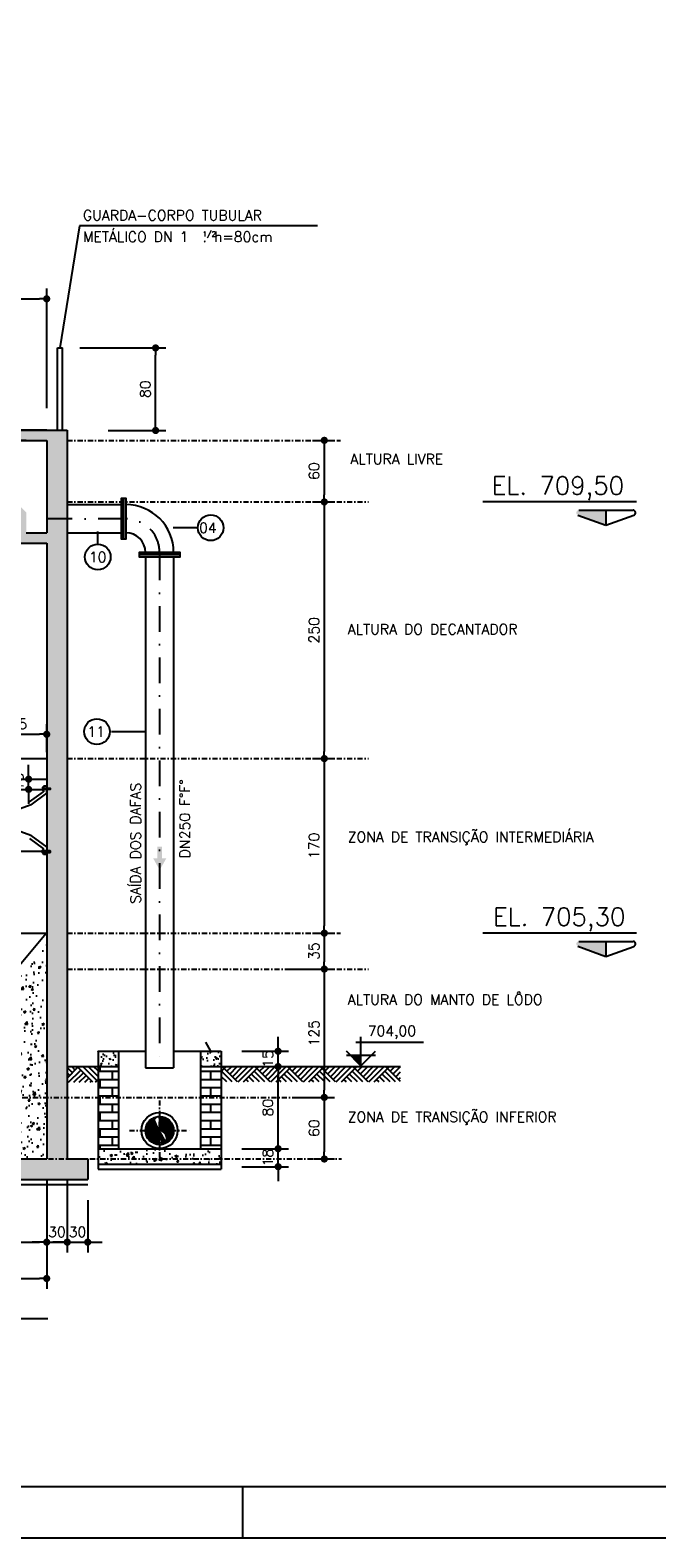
# Model space of a CAD drawing. Extents: x -5456 to -1251, y -1111 to 1859.
# Tile 6 of 24: x -3308 to -2697, y -1111 to 358. Entities that reach past the tile are written whole.
import ezdxf

# ---------------------------------------------------------------- set-up
doc = ezdxf.new("R2010")
doc.units = 0
doc.header["$LTSCALE"] = 10
doc.header["$MEASUREMENT"] = 0
doc.linetypes.add('CENTERX2', pattern=[101.6, 63.5, -12.7, 12.7, -12.7])
doc.linetypes.add('DASHDOT', pattern=[1, 0.5, -0.25, 0, -0.25])
doc.layers.get('0').update_dxf_attribs({"linetype": 'CONTINUOUS'})
doc.layers.get('DEFPOINTS').update_dxf_attribs({"linetype": 'CONTINUOUS'})
for name, color, linetype in [('BAR-PECAS', 3, 'CONTINUOUS'), ('EIXO', 7, 'DASHDOT'), ('ELEVAÇÃO', 2, 'CONTINUOUS'), ('HITA', 150, 'CONTINUOUS'), ('PADRÃO', 5, 'CONTINUOUS'), ('PAREDES', 5, 'CONTINUOUS'), ('RELAÇÀO', 2, 'CONTINUOUS')]:
    doc.layers.add(name, color=color, linetype=linetype)
doc.styles.add('ROMANS', font='romans.shx')
doc.dimstyles.new('DIM1', dxfattribs={"dimtxt": 10, "dimasz": 7, "dimexe": 10, "dimexo": 20, "dimgap": 5, "dimtad": 1, "dimdec": 0, "dimzin": 0, "dimdsep": 46, "dimtxsty": 'ROMANS', "dimblk": 'DOT', "dimblk1": 'DOT', "dimblk2": 'DOT', "dimsah": 1, "dimcen": 0, "dimclrd": 6, "dimclre": 6, "dimclrt": 2, "dimadec": 0, "dimazin": 0, "dimtfac": 1e-07, "dimtdec": 0, "dimtix": 1, "dimtmove": 2, "dimatfit": 3, "dimldrblk": 'DOT', "dimfxl": 0, "dimtolj": 1, "dimtzin": 0, "dimarcsym": 0})
pattern_1 = [(50, (0, 0), (21.517805, -1.882564), [2.25, -24.75]), (355, (0, 0), (-4.16254, 22.56576), [1.8, -19.8]), (100.4514, (1.793, -0.157), (17.35528, 20.68319), [1.9122, -21.03426]), (46.1842, (0, 6), (32.01723, -4.96557), [3.375, -37.125]), (96.6356, (2.668, 5.586), (28.03988, 29.22354), [2.8683, -31.5514]), (351.1842, (0, 6), (28.03986, 29.22356), [2.7, -29.7]), (21, (3, 4.5), (17.90721, -12.07857), [2.25, -24.75]), (326, (3, 4.5), (7.29946, 21.7545), [1.8, -19.8]), (71.4514, (4.492, 3.493), (25.20668, 9.67591), [1.9122, -21.03426]), (37.5, (0, 0), (0.364796, 9.986816), [0, -19.56, 0, -20.1, 0, -19.875]), (7.5, (0, 0), (7.892086, 11.83235), [0, -11.46, 0, -19.11, 0, -7.575]), (327.5, (-6.69, 0), (16.014673, -0.676646), [0, -7.5, 0, -23.4, 0, -31.05]), (317.5, (-9.69, 0), (17.495585, 3.00315), [0, -9.75, 0, -15.54, 0, -22.05])]

# ---------------------------------------------------------------- blocks, each defined once
blk = doc.blocks.new('DOT')
at = {"color": 0, "linetype": 'ByBlock'}
blk.add_line((-0.5, 0), (-1, 0), dxfattribs=at)
at = {"color": 0, "linetype": 'ByBlock', "const_width": 0.5}
blk.add_lwpolyline([(-0.25, 0, 1), (0.25, 0, 1)], format="xyb", close=True, dxfattribs=at)
blk = doc.blocks.new('*D129')
at = {"color": 9, "lineweight": -2}
for p, q in [((-3048.5, -681.6), (-3011.5, -681.6)), ((-3021.5, -688.6), (-3021.5, -734.6)), ((-3031.9, -741.6), (-3011.5, -741.6))]:
    blk.add_line(p, q, dxfattribs=at)
at = {"layer": 'DEFPOINTS', "color": 0}
for p in [(-3068.5, -681.6), (-3051.9, -741.6), (-3021.5, -741.6)]:
    blk.add_point(p, dxfattribs=at)
at = {"color": 9, "lineweight": -2, "xscale": 7, "yscale": 7, "zscale": 7}
for p, rotation in [((-3021.5, -681.6), 90), ((-3021.5, -741.6), 270)]:
    blk.add_blockref('DOT', p, dxfattribs=dict(at, rotation=rotation))
at = {"color": 3, "insert": (-3031.5, -711.6), "char_height": 10, "attachment_point": 5, "rotation": 90, "style": 'ROMANS'}
blk.add_mtext('\\A1;60', dxfattribs=at)
blk = doc.blocks.new('_DOT')
at = {"color": 0, "linetype": 'ByBlock'}
blk.add_line((-0.5, 0), (-1, 0), dxfattribs=at)
at = {"color": 0, "linetype": 'ByBlock', "const_width": 0.5}
blk.add_lwpolyline([(-0.25, 0, 1), (0.25, 0, 1)], format="xyb", close=True, dxfattribs=at)
blk = doc.blocks.new('*D134')
at = {"color": 9, "lineweight": -2}
for p, q in [((-3992, -788.3), (-3992, -868)), ((-3292, -788.3), (-3292, -868)), ((-3985, -858), (-3299, -858))]:
    blk.add_line(p, q, dxfattribs=at)
at = {"layer": 'DEFPOINTS', "color": 0}
for p in [(-3992, -768.3), (-3292, -768.3), (-3292, -858)]:
    blk.add_point(p, dxfattribs=at)
at = {"color": 9, "lineweight": -2, "xscale": 7, "yscale": 7, "zscale": 7, "rotation": 180}
blk.add_blockref('DOT', (-3992, -858), dxfattribs=at)
at = {"color": 9, "lineweight": -2, "xscale": 7, "yscale": 7, "zscale": 7}
blk.add_blockref('DOT', (-3292, -858), dxfattribs=at)
at = {"color": 3, "insert": (-3642, -848), "char_height": 10, "attachment_point": 5, "style": 'ROMANS'}
blk.add_mtext('\\A1;700', dxfattribs=at)
blk = doc.blocks.new('*D135')
at = {"color": 9, "lineweight": -2}
for p, q in [((-3477, -761.6), (-3477, -832.6)), ((-3292, -761.6), (-3292, -832.6)), ((-3470, -822.6), (-3299, -822.6))]:
    blk.add_line(p, q, dxfattribs=at)
at = {"layer": 'DEFPOINTS', "color": 0}
for p in [(-3477, -741.6), (-3292, -741.6), (-3292, -822.6)]:
    blk.add_point(p, dxfattribs=at)
at = {"color": 9, "lineweight": -2, "xscale": 7, "yscale": 7, "zscale": 7, "rotation": 180}
blk.add_blockref('DOT', (-3477, -822.6), dxfattribs=at)
at = {"color": 9, "lineweight": -2, "xscale": 7, "yscale": 7, "zscale": 7}
blk.add_blockref('DOT', (-3292, -822.6), dxfattribs=at)
at = {"color": 3, "insert": (-3384.5, -812.6), "char_height": 10, "attachment_point": 5, "style": 'ROMANS'}
blk.add_mtext('\\A1;185', dxfattribs=at)
blk = doc.blocks.new('*D145')
at = {"color": 9, "lineweight": -2}
for p, q in [((-3031.9, -101.6), (-3011.5, -101.6)), ((-3021.5, -108.6), (-3021.5, -344.6)), ((-3031.9, -351.6), (-3011.5, -351.6))]:
    blk.add_line(p, q, dxfattribs=at)
at = {"layer": 'DEFPOINTS', "color": 0}
for p in [(-3051.9, -101.6), (-3051.9, -351.6), (-3021.5, -351.6)]:
    blk.add_point(p, dxfattribs=at)
at = {"color": 9, "lineweight": -2, "xscale": 7, "yscale": 7, "zscale": 7}
for p, rotation in [((-3021.5, -101.6), 90), ((-3021.5, -351.6), 270)]:
    blk.add_blockref('DOT', p, dxfattribs=dict(at, rotation=rotation))
at = {"color": 3, "insert": (-3031.5, -226.6), "char_height": 10, "attachment_point": 5, "rotation": 90, "style": 'ROMANS'}
blk.add_mtext('\\A1;250', dxfattribs=at)
blk = doc.blocks.new('*D148')
at = {"color": 9, "lineweight": -2}
for p, q in [((-3031.9, -351.6), (-3011.5, -351.6)), ((-3021.5, -358.6), (-3021.5, -514.6)), ((-3031.9, -521.6), (-3011.5, -521.6))]:
    blk.add_line(p, q, dxfattribs=at)
at = {"layer": 'DEFPOINTS', "color": 0}
for p in [(-3051.9, -351.6), (-3051.9, -521.6), (-3021.5, -521.6)]:
    blk.add_point(p, dxfattribs=at)
at = {"color": 9, "lineweight": -2, "xscale": 7, "yscale": 7, "zscale": 7}
for p, rotation in [((-3021.5, -351.6), 90), ((-3021.5, -521.6), 270)]:
    blk.add_blockref('DOT', p, dxfattribs=dict(at, rotation=rotation))
at = {"color": 3, "insert": (-3031.5, -436.6), "char_height": 10, "attachment_point": 5, "rotation": 90, "style": 'ROMANS'}
blk.add_mtext('\\A1;170', dxfattribs=at)
blk = doc.blocks.new('*D150')
at = {"color": 9, "lineweight": -2}
for p, q in [((-3054.5, -556.6), (-3011.5, -556.6)), ((-3021.5, -563.6), (-3021.5, -674.6)), ((-3048.5, -681.6), (-3011.5, -681.6))]:
    blk.add_line(p, q, dxfattribs=at)
at = {"layer": 'DEFPOINTS', "color": 0}
for p in [(-3074.5, -556.6), (-3068.5, -681.6), (-3021.5, -681.6)]:
    blk.add_point(p, dxfattribs=at)
at = {"color": 9, "lineweight": -2, "xscale": 7, "yscale": 7, "zscale": 7}
for p, rotation in [((-3021.5, -556.6), 90), ((-3021.5, -681.6), 270)]:
    blk.add_blockref('DOT', p, dxfattribs=dict(at, rotation=rotation))
at = {"color": 3, "insert": (-3031.5, -619.1), "char_height": 10, "attachment_point": 5, "rotation": 90, "style": 'ROMANS'}
blk.add_mtext('\\A1;125', dxfattribs=at)
blk = doc.blocks.new('*D151')
at = {"color": 9, "lineweight": -2}
for p, q in [((-3031.9, -521.6), (-3011.5, -521.6)), ((-3021.5, -528.6), (-3021.5, -549.6)), ((-3054.5, -556.6), (-3011.5, -556.6))]:
    blk.add_line(p, q, dxfattribs=at)
at = {"layer": 'DEFPOINTS', "color": 0}
for p in [(-3051.9, -521.6), (-3074.5, -556.6), (-3021.5, -556.6)]:
    blk.add_point(p, dxfattribs=at)
at = {"color": 9, "lineweight": -2, "xscale": 7, "yscale": 7, "zscale": 7}
for p, rotation in [((-3021.5, -521.6), 90), ((-3021.5, -556.6), 270)]:
    blk.add_blockref('DOT', p, dxfattribs=dict(at, rotation=rotation))
at = {"color": 3, "insert": (-3031.5, -539.1), "char_height": 10, "attachment_point": 5, "rotation": 90, "style": 'ROMANS'}
blk.add_mtext('\\A1;35', dxfattribs=at)
blk = doc.blocks.new('*D153')
at = {"color": 9, "lineweight": -2}
for p, q in [((-3309.6, -364.6), (-3309.6, -357.6)), ((-3322.2, -371.5), (-3319.6, -371.5)), ((-3322.2, -381.6), (-3319.6, -381.6)), ((-3309.6, -381.6), (-3309.6, -371.6)), ((-3309.6, -388.6), (-3309.6, -395.6))]:
    blk.add_line(p, q, dxfattribs=at)
at = {"layer": 'DEFPOINTS', "color": 0}
for p in [(-3309.6, -371.6), (-3302.2, -371.6), (-3302.2, -381.6)]:
    blk.add_point(p, dxfattribs=at)
at = {"color": 9, "lineweight": -2, "xscale": 7, "yscale": 7, "zscale": 7}
for p, rotation in [((-3309.6, -371.6), 269.9313088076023), ((-3309.6, -381.6), 89.93130880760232)]:
    blk.add_blockref('DOT', p, dxfattribs=dict(at, rotation=rotation))
at = {"color": 3, "insert": (-3319.6, -374.1), "char_height": 10, "attachment_point": 5, "rotation": 89.9313, "style": 'ROMANS'}
blk.add_mtext('\\A1;10', dxfattribs=at)
blk = doc.blocks.new('*D159')
at = {"color": 9, "lineweight": -2}
for p, q in [((-3347, -345.3), (-3347, -317.9)), ((-3292, -345.3), (-3292, -317.9)), ((-3340, -327.9), (-3299, -327.9))]:
    blk.add_line(p, q, dxfattribs=at)
at = {"layer": 'DEFPOINTS', "color": 0}
for p in [(-3292, -327.9), (-3347, -365.3), (-3292, -365.3)]:
    blk.add_point(p, dxfattribs=at)
at = {"color": 9, "lineweight": -2, "xscale": 7, "yscale": 7, "zscale": 7, "rotation": 180}
blk.add_blockref('DOT', (-3347, -327.9), dxfattribs=at)
at = {"color": 9, "lineweight": -2, "xscale": 7, "yscale": 7, "zscale": 7}
blk.add_blockref('DOT', (-3292, -327.9), dxfattribs=at)
at = {"color": 3, "insert": (-3319.5, -317.9), "char_height": 10, "attachment_point": 5, "style": 'ROMANS'}
blk.add_mtext('\\A1;55', dxfattribs=at)
blk = doc.blocks.new('*D161')
at = {"color": 9, "lineweight": -2}
for p, q in [((-3259.6, 48.4), (-3175.9, 48.4)), ((-3185.9, -25), (-3185.9, 41.4)), ((-3232.1, -32), (-3175.9, -32))]:
    blk.add_line(p, q, dxfattribs=at)
at = {"layer": 'DEFPOINTS', "color": 0}
for p in [(-3279.6, 48.4), (-3185.9, 48.4), (-3252.1, -32)]:
    blk.add_point(p, dxfattribs=at)
at = {"color": 9, "lineweight": -2, "xscale": 7, "yscale": 7, "zscale": 7}
for p, rotation in [((-3185.9, 48.4), 90), ((-3185.9, -32), 270)]:
    blk.add_blockref('DOT', p, dxfattribs=dict(at, rotation=rotation))
at = {"color": 3, "insert": (-3195.9, 8.2), "char_height": 10, "attachment_point": 5, "rotation": 90, "style": 'ROMANS'}
blk.add_mtext('\\A1;80', dxfattribs=at)
blk = doc.blocks.new('*D162')
at = {"color": 9, "lineweight": -2}
for p, q in [((-3387.2, -24.6), (-3387.2, -17.6)), ((-3292, -31.6), (-3397.2, -31.6)), ((-3312, -41.6), (-3397.2, -41.6)), ((-3387.2, -31.6), (-3387.2, -41.6)), ((-3387.2, -48.6), (-3387.2, -55.6))]:
    blk.add_line(p, q, dxfattribs=at)
at = {"layer": 'DEFPOINTS', "color": 0}
for p in [(-3387.2, -41.6), (-3292, -41.6), (-3272, -31.6)]:
    blk.add_point(p, dxfattribs=at)
at = {"color": 9, "lineweight": -2, "xscale": 7, "yscale": 7, "zscale": 7}
for p, rotation in [((-3387.2, -31.6), 270), ((-3387.2, -41.6), 90)]:
    blk.add_blockref('DOT', p, dxfattribs=dict(at, rotation=rotation))
at = {"color": 3, "insert": (-3397.2, -20.7), "char_height": 10, "attachment_point": 5, "rotation": 90, "style": 'ROMANS'}
blk.add_mtext('\\A1;15', dxfattribs=at)
blk = doc.blocks.new('*D163')
at = {"color": 9, "lineweight": -2}
for p, q in [((-3512, 54.8), (-3512, 106.2)), ((-3292, -10.2), (-3292, 106.2)), ((-3505, 96.2), (-3299, 96.2))]:
    blk.add_line(p, q, dxfattribs=at)
at = {"layer": 'DEFPOINTS', "color": 0}
for p in [(-3292, 96.2), (-3512, 34.8), (-3292, -30.2)]:
    blk.add_point(p, dxfattribs=at)
at = {"color": 9, "lineweight": -2, "xscale": 7, "yscale": 7, "zscale": 7, "rotation": 180}
blk.add_blockref('DOT', (-3512, 96.2), dxfattribs=at)
at = {"color": 9, "lineweight": -2, "xscale": 7, "yscale": 7, "zscale": 7}
blk.add_blockref('DOT', (-3292, 96.2), dxfattribs=at)
at = {"color": 3, "insert": (-3402, 106.2), "char_height": 10, "attachment_point": 5, "style": 'ROMANS'}
blk.add_mtext('\\A1;220', dxfattribs=at)
blk = doc.blocks.new('*D165')
at = {"color": 9, "lineweight": -2}
for p, q in [((-3031.9, -41.6), (-3011.5, -41.6)), ((-3021.5, -48.6), (-3021.5, -94.6)), ((-3031.9, -101.6), (-3011.5, -101.6))]:
    blk.add_line(p, q, dxfattribs=at)
at = {"layer": 'DEFPOINTS', "color": 0}
for p in [(-3051.9, -41.6), (-3051.9, -101.6), (-3021.5, -101.6)]:
    blk.add_point(p, dxfattribs=at)
at = {"color": 9, "lineweight": -2, "xscale": 7, "yscale": 7, "zscale": 7}
for p, rotation in [((-3021.5, -41.6), 90), ((-3021.5, -101.6), 270)]:
    blk.add_blockref('DOT', p, dxfattribs=dict(at, rotation=rotation))
at = {"color": 3, "insert": (-3031.5, -71.6), "char_height": 10, "attachment_point": 5, "rotation": 90, "style": 'ROMANS'}
blk.add_mtext('\\A1;60', dxfattribs=at)
blk = doc.blocks.new('*D154')
at = {"color": 9, "lineweight": -2}
for p, q in [((-3066.5, -724.6), (-3066.5, -717.6)), ((-3102, -731.6), (-3056.5, -731.6)), ((-3066.5, -749.1), (-3066.5, -731.6)), ((-3102, -749.1), (-3056.5, -749.1)), ((-3066.5, -756.1), (-3066.5, -763.1))]:
    blk.add_line(p, q, dxfattribs=at)
at = {"layer": 'DEFPOINTS', "color": 0}
for p in [(-3122, -731.6), (-3066.5, -731.6), (-3122, -749.1)]:
    blk.add_point(p, dxfattribs=at)
at = {"color": 9, "lineweight": -2, "xscale": 7, "yscale": 7, "zscale": 7}
for p, rotation in [((-3066.5, -731.6), 270), ((-3066.5, -749.1), 90)]:
    blk.add_blockref('DOT', p, dxfattribs=dict(at, rotation=rotation))
at = {"color": 3, "insert": (-3076.5, -740.3), "char_height": 10, "attachment_point": 5, "rotation": 90, "style": 'ROMANS'}
blk.add_mtext('\\A1;18', dxfattribs=at)
blk = doc.blocks.new('*D155')
at = {"color": 9, "lineweight": -2}
for p, q in [((-3102, -651.6), (-3056.5, -651.6)), ((-3066.5, -724.6), (-3066.5, -658.6)), ((-3102, -731.6), (-3056.5, -731.6))]:
    blk.add_line(p, q, dxfattribs=at)
at = {"layer": 'DEFPOINTS', "color": 0}
for p in [(-3122, -651.6), (-3066.5, -651.6), (-3122, -731.6)]:
    blk.add_point(p, dxfattribs=at)
at = {"color": 9, "lineweight": -2, "xscale": 7, "yscale": 7, "zscale": 7}
for p, rotation in [((-3066.5, -651.6), 90), ((-3066.5, -731.6), 270)]:
    blk.add_blockref('DOT', p, dxfattribs=dict(at, rotation=rotation))
at = {"color": 3, "insert": (-3076.5, -691.6), "char_height": 10, "attachment_point": 5, "rotation": 90, "style": 'ROMANS'}
blk.add_mtext('\\A1;80', dxfattribs=at)
blk = doc.blocks.new('*D156')
at = {"color": 9, "lineweight": -2}
for p, q in [((-3066.5, -629.6), (-3066.5, -622.6)), ((-3102, -636.6), (-3056.5, -636.6)), ((-3066.5, -651.6), (-3066.5, -636.6)), ((-3102, -651.6), (-3056.5, -651.6)), ((-3066.5, -658.6), (-3066.5, -665.6))]:
    blk.add_line(p, q, dxfattribs=at)
at = {"layer": 'DEFPOINTS', "color": 0}
for p in [(-3122, -636.6), (-3066.5, -636.6), (-3122, -651.6)]:
    blk.add_point(p, dxfattribs=at)
at = {"color": 9, "lineweight": -2, "xscale": 7, "yscale": 7, "zscale": 7}
for p, rotation in [((-3066.5, -636.6), 270), ((-3066.5, -651.6), 90)]:
    blk.add_blockref('DOT', p, dxfattribs=dict(at, rotation=rotation))
at = {"color": 3, "insert": (-3076.5, -644.1), "char_height": 10, "attachment_point": 5, "rotation": 90, "style": 'ROMANS'}
blk.add_mtext('\\A1;15', dxfattribs=at)
blk = doc.blocks.new('*D175')
at = {"color": 9, "lineweight": -2}
for p, q in [((-3292, -761.6), (-3292, -832.6)), ((-3272, -761.6), (-3272, -832.6)), ((-3299, -822.6), (-3306, -822.6)), ((-3292, -822.6), (-3272, -822.6)), ((-3265, -822.6), (-3258, -822.6))]:
    blk.add_line(p, q, dxfattribs=at)
at = {"layer": 'DEFPOINTS', "color": 0}
for p in [(-3292, -741.6), (-3272, -741.6), (-3272, -822.6)]:
    blk.add_point(p, dxfattribs=at)
at = {"color": 9, "lineweight": -2, "xscale": 7, "yscale": 7, "zscale": 7}
blk.add_blockref('DOT', (-3292, -822.6), dxfattribs=at)
at = {"color": 9, "lineweight": -2, "xscale": 7, "yscale": 7, "zscale": 7, "rotation": 180}
blk.add_blockref('DOT', (-3272, -822.6), dxfattribs=at)
at = {"color": 3, "insert": (-3282, -812.6), "char_height": 10, "attachment_point": 5, "style": 'ROMANS'}
blk.add_mtext('\\A1;30', dxfattribs=at)
blk = doc.blocks.new('*D176')
at = {"color": 9, "lineweight": -2}
for p, q in [((-3272, -781.6), (-3272, -832.6)), ((-3252, -781.6), (-3252, -832.6)), ((-3279, -822.6), (-3286, -822.6)), ((-3272, -822.6), (-3252, -822.6)), ((-3245, -822.6), (-3238, -822.6))]:
    blk.add_line(p, q, dxfattribs=at)
at = {"layer": 'DEFPOINTS', "color": 0}
for p in [(-3272, -761.6), (-3252, -761.6), (-3252, -822.6)]:
    blk.add_point(p, dxfattribs=at)
at = {"color": 9, "lineweight": -2, "xscale": 7, "yscale": 7, "zscale": 7}
blk.add_blockref('DOT', (-3272, -822.6), dxfattribs=at)
at = {"color": 9, "lineweight": -2, "xscale": 7, "yscale": 7, "zscale": 7, "rotation": 180}
blk.add_blockref('DOT', (-3252, -822.6), dxfattribs=at)
at = {"color": 3, "insert": (-3262, -812.6), "char_height": 10, "attachment_point": 5, "style": 'ROMANS'}
blk.add_mtext('\\A1;30', dxfattribs=at)

msp = doc.modelspace()

# ---------------------------------------------------------------- hatches: boundary and pattern name
at = {"linetype": 'Continuous'}
h = msp.add_hatch(dxfattribs=at)
h.set_pattern_fill('AR-CONC', color=9, scale=3, style=0)
h.set_pattern_definition(pattern_1)
h.paths.add_polyline_path([(-3992, -442.6), (-3995.1, -442.6), (-3995.1, -441.3), (-3992, -441.3), (-3992, -423.8), (-4012, -427.5), (-4012, -631.6), (-4002.1, -631.6), (-4002.1, -625.6), (-4000.2, -625.6), (-4000.2, -631.6), (-3992, -631.6)])
h.paths.add_polyline_path([(-3992, -651.6), (-4000.2, -651.6), (-4000.2, -657.6), (-4002.1, -657.6), (-4002.1, -651.6), (-4012, -651.6), (-4012, -741.6), (-4032, -741.6), (-4032, -761.6), (-3758.9, -761.6), (-3762.1, -753.8, -0.538906), (-3807.5, -741.6), (-3992, -741.6)])
h.paths.add_polyline_path([(-3252, -741.6), (-3401.4, -741.6), (-3487.7, -741.6), (-3487.7, -745.9), (-3489.2, -745.9), (-3489.2, -741.6), (-3641.1, -741.6), (-3641.1, -745.9), (-3642.6, -745.9), (-3642.6, -741.6), (-3754, -741.6, -0.132437), (-3762.1, -753.8), (-3758.9, -761.6), (-3252, -761.6)])
h.paths.add_polyline_path([(-3272, -681.6), (-3292, -681.6), (-3292, -721.6), (-3292, -741.6), (-3272, -741.6)])
h.paths.add_polyline_path([(-3272, -117.9), (-3292, -117.9), (-3292, -131.6), (-3312, -131.6), (-3312, -111.6), (-3322, -101.6), (-3322, -141.6), (-3292, -141.6), (-3292, -380.4), (-3288.5, -380.4), (-3288.5, -381.8), (-3292, -381.8), (-3292, -441.5), (-3288.5, -441.5), (-3288.5, -442.9), (-3292, -442.9), (-3292, -681.6), (-3272, -681.6)])
h.paths.add_polyline_path([(-3272, -31.6), (-3477.3, -31.6), (-3477.3, -31.6), (-3477.3, -31.6), (-3767, -31.6), (-3762.2, -41.6), (-3292, -41.6), (-3292, -117.9), (-3272, -117.9)])
h.paths.add_polyline_path([(-3767, -31.6), (-4012, -31.6), (-4012, -48.8), (-3992, -71.1), (-3992, -41.6), (-3762.2, -41.6)])
h.paths.add_polyline_path([(-3992, -71.1), (-4012, -48.8), (-4012, -304.6), (-4001.1, -329.4, -0.06849), (-3992, -322.3), (-3992, -141.6), (-3962, -141.6), (-3962, -104.4), (-3963.3, -102.9), (-3972, -111.6), (-3972, -131.6), (-3992, -131.6)])
h.paths.add_polyline_path([(-4012, -304.6), (-4012, -349.5, -0.137731), (-4001.1, -329.4)])
h.paths.add_polyline_path([(-3992, -395.4, -0.208186), (-4012, -368.3), (-4012, -427.5), (-3992, -423.8)])
msp.add_hatch(color=1, dxfattribs=at).paths.add_polyline_path([(-3184.1, -448.9), (-3188.2, -448.9), (-3181.9, -460), (-3175.5, -448.9), (-3179.6, -448.9), (-3179.6, -437.4), (-3184.1, -437.4)])
h = msp.add_hatch(dxfattribs=at)
h.set_pattern_fill('AR-CONC', color=9, scale=3, style=0)
h.set_pattern_definition([(50, (3943.575, -298.162), (21.517805, -1.882564), [2.25, -24.75]), (355, (3943.575, -298.162), (-4.16254, 22.565764), [1.8, -19.8]), (100.4514, (3945.368, -298.318), (17.35528, 20.683186), [1.912206, -21.034263]), (46.1842, (3943.575, -292.162), (32.01723, -4.96557), [3.375, -37.125]), (96.6356, (3946.243, -292.575), (28.03988, 29.22354), [2.86831, -31.55139]), (351.1842, (3943.575, -292.16), (28.03986, 29.22356), [2.7, -29.7]), (21, (3946.575, -293.662), (17.90721, -12.078567), [2.25, -24.75]), (326, (3946.575, -293.662), (7.29946, 21.7545), [1.8, -19.8]), (71.4514, (3948.067, -294.668), (25.20668, 9.675915), [1.912206, -21.034263]), (37.5, (3943.575, -298.1616), (0.364796, 9.986816), [0, -19.56, 0, -20.1, 0, -19.875]), (7.5, (3943.575, -298.162), (7.892086, 11.832351), [0, -11.46, 0, -19.11, 0, -7.575]), (327.5, (3936.885, -298.1616), (16.014673, -0.676646), [0, -7.5, 0, -23.4, 0, -31.05]), (317.5, (3933.885, -298.162), (17.495585, 3.00315), [0, -9.75, 0, -15.54, 0, -22.05])])
h.paths.add_polyline_path([(-3292, -531.6), (-3467, -740.2), (-3467, -741.6), (-3292, -741.6)])
h.paths.add_polyline_path([(-3384.3, -688.9), (-3373.7, -711.6), (-3387.3, -717.9), (-3397.9, -695.3)], flags=24)
h = msp.add_hatch(dxfattribs=at)
h.set_pattern_fill('AR-CONC', color=9, scale=2, style=0)
h.set_pattern_definition([(50, (0, 0), (14.345204, -1.255043), [1.5, -16.5]), (355, (0, 0), (-2.775027, 15.04384), [1.2, -13.2]), (100.4514, (1.195, -0.105), (11.57019, 13.78879), [1.274804, -14.02284]), (46.1842, (0, 4), (21.34482, -3.31038), [2.25, -24.75]), (96.6356, (1.779, 3.724), (18.69325, 19.48236), [1.9122, -21.03426]), (351.1842, (0, 4), (18.69324, 19.48237), [1.8, -19.8]), (21, (2, 3), (11.93814, -8.052378), [1.5, -16.5]), (326, (2, 3), (4.866307, 14.503), [1.2, -13.2]), (71.4514, (2.995, 2.329), (16.80445, 6.45061), [1.274804, -14.02284]), (37.5, (0, 0), (0.243197, 6.657877), [0, -13.04, 0, -13.4, 0, -13.25]), (7.5, (0, 0), (5.26139, 7.888234), [0, -7.64, 0, -12.74, 0, -5.05]), (327.5, (-4.46, 0), (10.676449, -0.4510974), [0, -5, 0, -15.6, 0, -20.7]), (317.5, (-6.46, 0), (11.663723, 2.0021), [0, -6.5, 0, -10.36, 0, -14.7])])
h.paths.add_polyline_path([(-3142, -636.6), (-3142, -651.6), (-3122, -651.6), (-3122, -636.6)])
h.paths.add_polyline_path([(-3242, -636.6), (-3242, -651.6), (-3222, -651.6), (-3222, -636.6)])
h = msp.add_hatch()
h.set_pattern_fill('ANSI31', scale=0.6, style=0)
h.set_pattern_definition([(45, (494.19022, 2620.11785), (-0.0530330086, 0.0530330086), [])])
edge = h.paths.add_edge_path(flags=17)
edge.add_ellipse((-3182, -707.1), major_axis=(-0.7, -6.82), ratio=0.926171, start_angle=186.3401, end_angle=364.5486, ccw=False)
edge.add_arc((-3182, -713.9), 13.7, 113.3804, 180)
edge.add_line((-3195.7, -713.9), (-3182.2, -713.9))
edge = h.paths.add_edge_path()
edge.add_arc((-3182, -713.9), 13.7, 180, 270)
edge.add_line((-3182, -727.6), (-3182, -714.1))
edge.add_ellipse((-3182, -707.1), major_axis=(-0.7, -6.82), ratio=0.926171, start_angle=186.3401, end_angle=364.5486)
edge.add_line((-3182.2, -713.9), (-3195.7, -713.9))
edge = h.paths.add_edge_path()
edge.add_arc((-3182, -713.9), 13.7, 0, 90)
edge.add_line((-3182, -700.2), (-3182, -713.9))
edge.add_ellipse((-3181.9, -720.8), major_axis=(-4.88, 5.18), ratio=0.923839, start_angle=154.5755, end_angle=315.3229, ccw=False)
edge.add_arc((-3182, -713.9), 13.7, 301.277, 360)
h = msp.add_hatch(dxfattribs=at)
h.set_pattern_fill('AR-CONC', color=9, scale=3, style=0)
h.set_pattern_definition(pattern_1)
h.paths.add_polyline_path([(-3182, -731.6), (-3182, -741.6), (-3122, -741.6), (-3122, -731.6)])
h.paths.add_polyline_path([(-3122, -746.6), (-3122, -741.6), (-3242, -741.6), (-3242, -746.6)])
h.paths.add_polyline_path([(-3182, -741.6), (-3182, -731.6), (-3242, -731.6), (-3242, -741.6)])
at = {"layer": 'BAR-PECAS'}
h = msp.add_hatch(dxfattribs=at)
h.set_pattern_fill('AR-BRSTD', color=9, scale=3, style=0)
h.paths.add_polyline_path([(-3122, -681.6), (-3142, -681.6), (-3142, -731.6), (-3122, -731.6)])
h.paths.add_polyline_path([(-3222, -681.6), (-3242, -681.6), (-3242, -731.6), (-3222, -731.6)])
h.paths.add_polyline_path([(-3222, -651.6), (-3242, -651.6), (-3242, -681.6), (-3222, -681.6)])
h.paths.add_polyline_path([(-3122, -651.6), (-3142, -651.6), (-3142, -681.6), (-3122, -681.6)])
at = {"layer": 'ELEVAÇÃO'}
msp.add_hatch(color=256, dxfattribs=at).paths.add_polyline_path([(-2985.8, -640.7), (-2995.9, -640.7), (-2985.8, -650.8)])
at = {"layer": 'PAREDES'}
h = msp.add_hatch(dxfattribs=at)
h.set_pattern_fill('AR-PARQ1', color=9, scale=1.875, angle=45, style=0)
h.paths.add_polyline_path([(-3272, -651.6), (-3272, -666.9), (-3242, -666.9), (-3242, -651.6)])
h = msp.add_hatch(dxfattribs=at)
h.set_pattern_fill('AR-PARQ1', color=9, scale=1.875, angle=45, style=0)
h.set_pattern_definition([(135, (953.903, 3833.013), (-31.819805, 3e-15), [22.5, -22.5]), (135, (956.555, 3835.665), (-31.819805, 3e-15), [22.5, -22.5]), (135, (959.206, 3838.317), (-31.819805, 3e-15), [22.5, -22.5]), (135, (961.858, 3840.968), (-31.819805, 3e-15), [22.5, -22.5]), (135, (964.51, 3843.62), (-31.819805, 3e-15), [22.5, -22.5]), (135, (967.161, 3846.272), (-31.819805, 3e-15), [22.5, -22.5]), (135, (969.813, 3848.923), (-31.819805, 3e-15), [22.5, -22.5]), (45, (937.993, 3848.923), (31.819805, -3e-15), [22.5, -22.5]), (45, (935.342, 3851.575), (31.819805, -3e-15), [22.5, -22.5]), (45, (932.69, 3854.227), (31.819805, -3e-15), [22.5, -22.5]), (45, (930.038, 3856.878), (31.819805, -3e-15), [22.5, -22.5]), (45, (927.387, 3859.53), (31.819805, -3e-15), [22.5, -22.5]), (45, (924.735, 3862.182), (31.819805, -3e-15), [22.5, -22.5]), (45, (922.083, 3864.833), (31.819805, -3e-15), [22.5, -22.5])])
h.paths.add_polyline_path([(-3122, -651.6), (-3122, -666.6), (-2947.2, -666.6), (-2947.2, -651.6)])
at = {"layer": 'RELAÇÀO', "ltscale": 0.2}
for points in [[(-2747.1, -109.6), (-2747.1, -124.2), (-2774.3, -114.4, -0.841128), (-2773.5, -109.6)], [(-2747.1, -529.6), (-2747.1, -544.2), (-2774.3, -534.4, -0.841128), (-2773.5, -529.6)]]:
    msp.add_hatch(color=2, dxfattribs=at).paths.add_polyline_path(points)

# ---------------------------------------------------------------- linework, layer by layer
at = {"color": 9}
for p, q in [((-3260, 167.2), (-3279.1, 48.4)), ((-3028.1, 167.2), (-3260, 167.2)), ((-3242.2, -142.7), (-3242.2, -130.4)), ((-3144.7, -126.8), (-3168.7, -126.8)), ((-3228.7, -325.3), (-3195.7, -325.3)), ((-3132, -636.6), (-3137, -627.9)), ((-3291, -897.4), (-3506.9, -897.4))]:
    msp.add_line(p, q, dxfattribs=at)
at = {"color": 5}
for p, q in [((-4012, -31.6), (-3272, -31.6)), ((-3992, -41.6), (-3292, -41.6)), ((-3272, -121.6), (-3272, -186.3)), ((-3242, -636.6), (-3222, -636.6)), ((-3142, -636.6), (-3122, -636.6)), ((-3242, -651.6), (-3222, -651.6)), ((-3142, -651.6), (-3122, -651.6)), ((-3242, -731.6), (-3122, -731.6)), ((-3992, -741.6), (-3292, -741.6)), ((-3272, -741.6), (-3252, -741.6)), ((-3252, -741.6), (-3252, -761.6)), ((-3242, -746.6), (-3122, -746.6)), ((-4032, -761.6), (-3252, -761.6))]:
    msp.add_line(p, q, dxfattribs=at)
at = {"color": 5, "linetype": 'Continuous'}
for p, q in [((-3292, -41.6), (-3292, -131.6)), ((-3272, -31.6), (-3272, -741.6)), ((-3312, -131.6), (-3292, -131.6)), ((-3322, -141.6), (-3292, -141.6)), ((-3292, -141.6), (-3292, -721.6)), ((-3242, -636.6), (-3242, -746.6)), ((-3222, -636.6), (-3222, -731.6)), ((-3142, -636.6), (-3142, -731.6)), ((-3122, -636.6), (-3122, -746.6)), ((-3272, -651.6), (-3242, -651.6))]:
    msp.add_line(p, q, dxfattribs=at)
at = {"color": 9, "linetype": 'DASHDOT'}
for p, q in [((-3272, -41.6), (-3005.6, -41.6)), ((-3272, -101.6), (-2978.3, -101.6)), ((-3272, -351.6), (-2978.3, -351.6)), ((-3272, -521.6), (-3005.6, -521.6)), ((-3272, -556.6), (-2978.3, -556.6)), ((-3426.6, -681.6), (-3030, -681.6)), ((-3182, -684.6), (-3182, -743.1)), ((-3211.3, -713.9), (-3153.1, -713.9)), ((-3401.4, -741.6), (-3004.7, -741.6))]:
    msp.add_line(p, q, dxfattribs=at)
at = {"color": 9, "linetype": 'DASHDOT', "ltscale": 5}
for p, q in [((-3217, -117.9), (-3299.3, -117.9)), ((-3182, -152.9), (-3182, -652.9))]:
    msp.add_line(p, q, dxfattribs=at)
at = {"color": 3}
for p, q in [((-3347, -351.6), (-3291.5, -351.6)), ((-3357, -371.5), (-3292, -371.6)), ((-3292, -378.3), (-3295, -378.3)), ((-3295, -378.3), (-3295, -383.9)), ((-3292, -385.4), (-3292, -378.3)), ((-3307.2, -396.5), (-3348.3, -411.6)), ((-3308.6, -393.8), (-3295, -383.9)), ((-3307.2, -396.5), (-3292, -385.4)), ((-3307.5, -426.6), (-3348.3, -411.6)), ((-3308.9, -429.3), (-3295, -439.5)), ((-3307.5, -426.6), (-3292, -437.9)), ((-3295, -445), (-3295, -439.5)), ((-3292, -437.9), (-3292, -445)), ((-3292, -445), (-3295, -445)), ((-3195.7, -652.9), (-3168.3, -652.9))]:
    msp.add_line(p, q, dxfattribs=at)
at = {"color": 7}
for p, q in [((-3528.5, -381.6), (-3296.1, -381.6)), ((-3291.3, -381.8), (-3291.3, -380.4)), ((-3291, -381.8), (-3291, -380.4)), ((-3291, -381.8), (-3291, -380.4)), ((-3290.8, -381.8), (-3290.8, -380.4)), ((-3290.8, -381.8), (-3290.8, -380.4)), ((-3290.5, -381.8), (-3290.5, -380.4)), ((-3290.5, -381.8), (-3290.5, -380.4)), ((-3290.2, -381.8), (-3290.2, -380.4)), ((-3290.2, -381.8), (-3290.2, -380.4)), ((-3289.9, -381.8), (-3289.9, -380.4)), ((-3289.9, -381.8), (-3289.9, -380.4)), ((-3289.6, -381.8), (-3289.6, -380.4)), ((-3289.6, -381.8), (-3289.6, -380.4)), ((-3289.3, -381.8), (-3289.3, -380.4)), ((-3289.3, -381.8), (-3289.3, -380.4)), ((-3289, -381.8), (-3289, -380.4)), ((-3289, -381.8), (-3289, -380.4)), ((-3288.7, -381.8), (-3288.7, -380.4)), ((-3521.4, -441.6), (-3296.1, -441.6)), ((-3291.2, -441.5), (-3291.2, -442.9)), ((-3291, -441.5), (-3291, -442.9)), ((-3290.7, -441.5), (-3290.7, -442.9)), ((-3290.4, -441.5), (-3290.4, -442.9)), ((-3290.1, -441.5), (-3290.1, -442.9)), ((-3289.8, -441.5), (-3289.8, -442.9)), ((-3289.5, -441.5), (-3289.5, -442.9)), ((-3289.2, -441.5), (-3289.2, -442.9)), ((-3288.9, -441.5), (-3288.9, -442.9)), ((-3288.6, -441.5), (-3288.6, -442.9)), ((-3992, -521.6), (-3292, -521.6)), ((-3222, -636.6), (-3195.7, -636.6)), ((-3168.3, -636.6), (-3142, -636.6)), ((-3242, -751.6), (-3122, -751.6)), ((-4032, -766.6), (-3252, -766.6))]:
    msp.add_line(p, q, dxfattribs=at)
at = {"color": 4}
msp.add_line((-3477, -741.6), (-3292.4, -521.5), dxfattribs=at)
at = {"color": 7, "linetype": 'Continuous'}
for p, q in [((-3242, -746.6), (-3242, -751.6)), ((-3122, -746.6), (-3122, -751.6))]:
    msp.add_line(p, q, dxfattribs=at)
at = {"color": 3}
for points in [[(-3217, -97.9), (-3217, -137.9), (-3219.2, -137.9), (-3219.2, -97.9)], [(-3217, -97.9), (-3214.8, -97.9), (-3214.8, -137.9), (-3217, -137.9)], [(-3162, -152.9), (-3162, -150.7), (-3202, -150.7), (-3202, -152.9)], [(-3162, -152.9), (-3202, -152.9), (-3202, -155.1), (-3162, -155.1)]]:
    msp.add_lwpolyline(points, close=True, dxfattribs=at)
for points in [[(-3272, -104.2), (-3219.2, -104.2)], [(-3272, -131.6), (-3219.2, -131.6)], [(-3195.7, -155.1), (-3195.7, -652.9)], [(-3168.3, -155.1), (-3168.3, -652.9)]]:
    msp.add_lwpolyline(points, dxfattribs=at)
at = {"color": 7}
for points in [[(-3295.3, -379.9), (-3296.1, -379.9), (-3296.1, -382.3), (-3295.3, -382.3)], [(-3295.3, -380.4), (-3288.5, -380.4), (-3288.5, -381.8), (-3295.3, -381.8)], [(-3295.3, -443.4), (-3296.1, -443.4), (-3296.1, -440.9), (-3295.3, -440.9)], [(-3295.2, -442.9), (-3288.5, -442.9), (-3288.5, -441.5), (-3295.2, -441.5)]]:
    msp.add_lwpolyline(points, close=True, dxfattribs=at)
at = {"color": 9}
for centre in [(-3132.2, -126.8), (-3242.2, -155.2), (-3243, -325.3)]:
    msp.add_circle(centre, 12.5, dxfattribs=at)
at = {"color": 3}
for radius in [46.5, 19.1]:
    msp.add_arc((-3214.8, -150.7), radius, 0, 90, dxfattribs=at)
at = {"color": 9, "linetype": 'DASHDOT', "ltscale": 5}
msp.add_arc((-3214.8, -150.7), 32.8, 0, 90, dxfattribs=at)
at = {"color": 7}
for centre, major_axis, ratio, start_param, end_param in [((-3182, -707.1), (-0.7, -6.82), 0.926171, 3.252248, 6.393841), ((-3181.9, -720.8), (-4.88, 5.18), 0.923839, 2.330724, 5.503423)]:
    msp.add_ellipse(centre, major_axis=major_axis, ratio=ratio, start_param=start_param, end_param=end_param, dxfattribs=at)
at = {"layer": 'BAR-PECAS', "color": 3}
for p, q in [((-3281.5, 48.4), (-3276.7, 48.4)), ((-3281.5, -31.6), (-3281.5, 48.4)), ((-3276.7, -31.6), (-3276.7, 48.4))]:
    msp.add_line(p, q, dxfattribs=at)
at = {"layer": 'BAR-PECAS', "color": 2}
for radius in [17.6, 13.7]:
    msp.add_circle((-3182, -713.9), radius, dxfattribs=at)
at = {"layer": 'DEFPOINTS', "color": 0, "linetype": 'ByBlock'}
msp.add_point((-3272, -736.1), dxfattribs=at)
at = {"layer": 'EIXO', "color": 5, "linetype": 'CENTERX2', "ltscale": 1.5}
for p, q in [((-2717.3, -101.6), (-2866.9, -101.6)), ((-2717.3, -521.6), (-2866.9, -521.6))]:
    msp.add_line(p, q, dxfattribs=at)
at = {"layer": 'ELEVAÇÃO', "color": 3, "linetype": 'Continuous'}
for p, q in [((-2990.8, -627.7), (-2924.7, -627.7)), ((-2985.8, -650.8), (-2985.8, -622.7)), ((-2985.8, -650.8), (-2999.9, -636.7)), ((-2971.6, -640.7), (-2999.9, -640.7)), ((-2985.8, -650.8), (-2971.6, -636.7))]:
    msp.add_line(p, q, dxfattribs=at)
at = {"layer": 'HITA', "color": 5, "linetype": 'Continuous'}
msp.add_line((-3292, -188.8), (-3292, -741.6), dxfattribs=at)
at = {"layer": 'PADRÃO', "color": 2}
msp.add_line((-3101, -1110.6), (-3101, -1060.6), dxfattribs=at)
msp.add_lwpolyline([(-5456, 1859.4), (-5456, -1110.6), (-1251, -1110.6), (-1251, 1859.4), (-5456, 1859.4)], dxfattribs=at)
at = {"layer": 'PADRÃO', "color": 1}
msp.add_lwpolyline([(-5331, -1060.6), (-1301, -1060.6), (-1301, 1809.4), (-5331, 1809.4)], close=True, dxfattribs=at)
at = {"layer": 'PAREDES'}
msp.add_line((-3122, -651.6), (-2947.2, -651.6), dxfattribs=at)
at = {"layer": 'RELAÇÀO', "color": 2}
for p, q in [((-2774.3, -114.4), (-2747.1, -124.2)), ((-2773.5, -109.6), (-2720.7, -109.6)), ((-2747.1, -109.6), (-2747.1, -124.2)), ((-2747.1, -124.2), (-2719.8, -114.5)), ((-2774.3, -534.4), (-2747.1, -544.2)), ((-2773.5, -529.6), (-2720.7, -529.6)), ((-2747.1, -529.6), (-2747.1, -544.2)), ((-2747.1, -544.2), (-2719.8, -534.5))]:
    msp.add_line(p, q, dxfattribs=at)
for centre in [(-2720.7, -112.1), (-2720.7, -532.1)]:
    msp.add_arc(centre, 2.5, 289.7739, 90.0465, dxfattribs=at)

# ---------------------------------------------------------------- texts
at = {"color": 3, "style": 'ROMANS'}
for s, p in [('GUARDA-CORPO TUBULAR', (-3256.7, 172.6)), ('METÁLICO DN 1  . h=80cm', (-3256.7, 151.7)), ('ALTURA LIVRE', (-2996.1, -64.9)), ('ALTURA DO DECANTADOR', (-2998.7, -230.6)), ('ZONA DE TRANSIÇÃO INTERMEDIÁRIA', (-2998.7, -432.9)), ('ALTURA DO MANTO DE LÔDO', (-2998.7, -591.3)), ('704,00', (-2979.2, -621.9)), ('ZONA DE TRANSIÇÃO INFERIOR', (-2998.7, -705.6))]:
    msp.add_text(s, height=10, dxfattribs=at).set_placement(p)
at = {"color": 3, "ltscale": 0.3, "style": 'ROMANS'}
msp.add_text('1/2', height=5, dxfattribs=at).set_placement((-3140.3, 156.9))
at = {"color": 5, "style": 'ROMANS'}
for s, p in [('EL. 709,50', (-2858.4, -94.4)), ('EL. 705,30', (-2857.1, -514.4))]:
    msp.add_text(s, height=17.5, dxfattribs=at).set_placement(p)
at = {"color": 2, "style": 'ROMANS'}
for s, p in [('04', (-3143.5, -131.8)), ('10', (-3250.9, -160.3)), ('11', (-3252.5, -330.3))]:
    msp.add_text(s, height=10, dxfattribs=at).set_placement(p)
at = {"color": 3, "style": 'ROMANS'}
for s, p in [('SAÍDA DOS DAFAS', (-3200.4, -492.9)), ('DN250 F%%DF%%D ', (-3152.4, -448.6))]:
    msp.add_text(s, height=10, rotation=90, dxfattribs=at).set_placement(p)

# ---------------------------------------------------------------- dimensions: what is measured, and where the dimension line sits
at = {"color": 2}
for base, p1, p2, picture, middle in [((-3292, 96.2), (-3512, 34.8), (-3292, -30.2), '*D163', (-3402, 106.2)), ((-3292, -327.9), (-3347, -365.3), (-3292, -365.3), '*D159', (-3319.5, -317.9)), ((-3292, -822.6), (-3477, -741.6), (-3292, -741.6), '*D135', (-3384.5, -812.6)), ((-3292, -858), (-3992, -768.3), (-3292, -768.3), '*D134', (-3642, -848))]:
    dim = msp.add_linear_dim(base=base, p1=p1, p2=p2, dimstyle='DIM1', override={"dimclrd": 9, "dimclre": 9, "dimclrt": 3}, dxfattribs=at)
    dim.commit()
    dim.dimension.update_dxf_attribs({"geometry": picture, "text_midpoint": middle})
for base, p1, p2, picture, middle in [((-3185.9, 48.4), (-3252.1, -32), (-3279.6, 48.4), '*D161', (-3195.9, 8.2)), ((-3021.5, -101.6), (-3051.9, -41.6), (-3051.9, -101.6), '*D165', (-3031.5, -71.6)), ((-3021.5, -351.6), (-3051.9, -101.6), (-3051.9, -351.6), '*D145', (-3031.5, -226.6)), ((-3021.5, -521.6), (-3051.9, -351.6), (-3051.9, -521.6), '*D148', (-3031.5, -436.6)), ((-3021.5, -556.6), (-3051.9, -521.6), (-3074.5, -556.6), '*D151', (-3031.5, -539.1)), ((-3021.5, -681.6), (-3074.5, -556.6), (-3068.5, -681.6), '*D150', (-3031.5, -619.1)), ((-3066.5, -636.6), (-3122, -651.6), (-3122, -636.6), '*D156', (-3076.5, -644.1)), ((-3066.5, -651.6), (-3122, -731.6), (-3122, -651.6), '*D155', (-3076.5, -691.6)), ((-3021.5, -741.6), (-3068.5, -681.6), (-3051.9, -741.6), '*D129', (-3031.5, -711.6)), ((-3066.5165071, -731.5803085), (-3121.9812239, -749.0803085), (-3121.9812239, -731.5803085), '*D154', (-3076.5165071, -740.3303085))]:
    dim = msp.add_linear_dim(base=base, p1=p1, p2=p2, angle=90, dimstyle='DIM1', override={"dimclrd": 9, "dimclre": 9, "dimclrt": 3}, dxfattribs=at)
    dim.commit()
    dim.dimension.update_dxf_attribs({"geometry": picture, "text_midpoint": middle})
dim = msp.add_linear_dim(base=(-3387.2, -41.6), p1=(-3272, -31.6), p2=(-3292, -41.6), angle=90, text='15', dimstyle='DIM1', override={"dimclrd": 9, "dimclre": 9, "dimclrt": 3}, dxfattribs=at)
dim.commit()
dim.dimension.update_dxf_attribs({"geometry": '*D162', "text_midpoint": (-3397.2, -20.7), "dimtype": 160})
dim = msp.add_linear_dim(base=(-3309.6, -371.6), p1=(-3302.2, -381.6), p2=(-3302.2, -371.6), angle=89.9313, dimstyle='DIM1', override={"dimclrd": 9, "dimclre": 9, "dimclrt": 3}, dxfattribs=at)
dim.commit()
dim.dimension.update_dxf_attribs({"geometry": '*D153', "text_midpoint": (-3319.6, -374.1), "dimtype": 161})
for base, p1, p2, picture, middle in [((-3272, -822.6), (-3292, -741.6), (-3272, -741.6), '*D175', (-3282, -812.6)), ((-3252, -822.6), (-3272, -761.6), (-3252, -761.6), '*D176', (-3262, -812.6))]:
    dim = msp.add_linear_dim(base=base, p1=p1, p2=p2, text='30', dimstyle='DIM1', override={"dimclrd": 9, "dimclre": 9, "dimclrt": 3}, dxfattribs=at)
    dim.commit()
    dim.dimension.update_dxf_attribs({"geometry": picture, "text_midpoint": middle})

doc.saveas('drawing.dxf')
